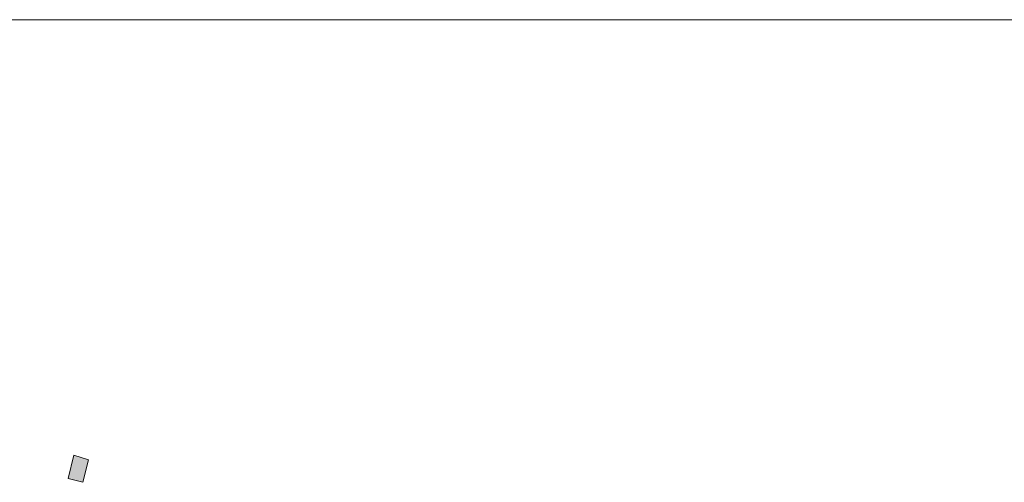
# Model space of a CAD drawing. Header units: millimetres. Extents: x -17 to 226, y -19 to 65.
# Tile 58 of 62: x 200.373 to 202.119, y -10.417 to -9.596. Entities that reach past the tile are written whole.
import ezdxf

# ---------------------------------------------------------------- set-up
doc = ezdxf.new("R2010")
doc.units = ezdxf.units.MM
doc.layers.add('STEMPEL', color=7, linetype='Continuous')

# ---------------------------------------------------------------- blocks, each defined once
blk = doc.blocks.new('2411')
at = {"layer": 'STEMPEL'}
blk.add_hatch(color=1, dxfattribs=at).paths.add_polyline_path([(-24.006, 6.758), (-24.016, 6.717), (-23.99, 6.71), (-23.98, 6.75)])
blk.add_hatch(color=1, dxfattribs=at).paths.add_polyline_path([(-24.006, 6.758), (-24.016, 6.717), (-23.99, 6.71), (-23.98, 6.75)])
at = {"layer": 'STEMPEL', "color": 1, "linetype": 'Continuous', "lineweight": 13}
blk.add_line((-27.549, 7.531), (0.001, 7.531), dxfattribs=at)
at = {"layer": 'STEMPEL', "color": 1, "linetype": 'Continuous', "lineweight": 13, "flags": 128}
blk.add_lwpolyline([(-24.006, 6.758), (-24.016, 6.717), (-23.99, 6.71), (-23.98, 6.75), (-24.006, 6.758)], dxfattribs=at)
blk.add_lwpolyline([(-24.006, 6.758), (-24.016, 6.717), (-23.99, 6.71), (-23.98, 6.75), (-24.006, 6.758)], dxfattribs=at)

msp = doc.modelspace()

# ---------------------------------------------------------------- block references
at = {"color": 1, "linetype": 'Continuous', "lineweight": 0}
msp.add_blockref('2411', (224.475, -17.127), dxfattribs=at)

doc.saveas('drawing.dxf')
